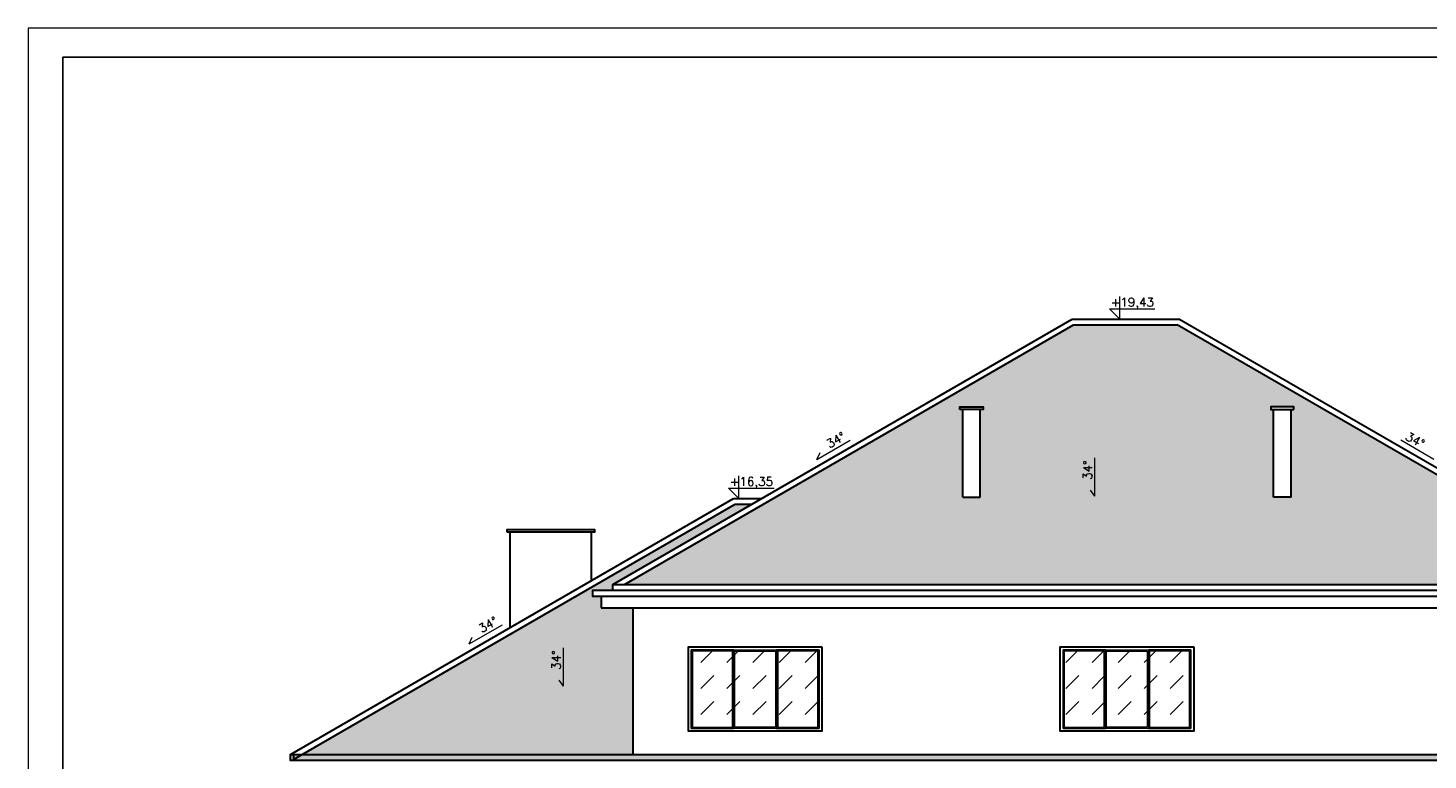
# Model space of a CAD drawing. Header units: millimetres. Extents: x 26456 to 42202, y 436 to 12316.
# Tile 12 of 36: x 26456 to 28866, y 11058 to 12316. Entities that reach past the tile are written whole.
import ezdxf

# ---------------------------------------------------------------- set-up
doc = ezdxf.new("R2010")
doc.units = ezdxf.units.MM
for name, color, linetype, lineweight in [('Blacharka', 122, 'Continuous', 15), ('G-ANNO-TTLB', 6, 'Continuous', 9), ('G-ANNO-TTLB-MEDM', 33, 'Continuous', 25), ('Stolarka okienna', 140, 'Continuous', 15), ('Wypełnienie ścian', 22, 'Continuous', 9), ('Ściany', 22, 'Continuous', 30)]:
    doc.layers.add(name, color=color, linetype=linetype, lineweight=lineweight)
doc.styles.get("Standard").update_dxf_attribs({"font": 'arial.ttf'})
pattern_1 = [(45, (11549.603, 5228.904), (1e-15, 14.36841), [30.48, -10.16]), (135, (11556.787, 5236.088), (1e-15, 14.36841), [30.48, -10.16])]

# ---------------------------------------------------------------- blocks, each defined once
blk = doc.blocks.new('okno na poddaszu')
at = {"true_color": 0x000000}
h = blk.add_hatch(dxfattribs=at)
h.set_pattern_fill('DASH', color=18, scale=10, angle=45)
h.paths.add_polyline_path([(16197.3, 6016), (16266.3, 6016), (16266.3, 5885), (16197.3, 5885)])
h.paths.add_polyline_path([(16123.3, 6016), (16193.3, 6016), (16193.3, 5885), (16123.3, 5885)])
h.paths.add_polyline_path([(16050.3, 6016), (16119.3, 6016), (16119.3, 5885), (16050.3, 5885)])
at = {"layer": 'Stolarka okienna'}
for points in [[(16268.3, 6018), (16268.3, 5883), (16048.3, 5883), (16048.3, 6018)], [(16119.3, 6016), (16050.3, 6016), (16050.3, 5885), (16119.3, 5885)], [(16123.3, 6016), (16193.3, 6016), (16193.3, 5885), (16123.3, 5885)], [(16266.3, 6016), (16197.3, 6016), (16197.3, 5885), (16266.3, 5885)]]:
    blk.add_lwpolyline(points, close=True, dxfattribs=at)
for points in [[(16121.3, 6018), (16048.3, 6018), (16048.3, 5883), (16121.3, 5883), (16121.3, 6018)], [(16121.3, 6018), (16121.3, 5883)], [(16121.3, 6018), (16195.3, 6018), (16195.3, 5883), (16121.3, 5883), (16121.3, 6018)], [(16195.3, 6018), (16195.3, 5883)], [(16268.3, 6018), (16195.3, 6018), (16195.3, 5883), (16268.3, 5883), (16268.3, 6018)]]:
    blk.add_lwpolyline(points, dxfattribs=at)
at = {"layer": 'Ściany'}
blk.add_lwpolyline([(16273.3, 6023), (16273.3, 5878), (16043.3, 5878), (16043.3, 6023), (16273.3, 6023)], dxfattribs=at)

msp = doc.modelspace()

# ---------------------------------------------------------------- hatches: boundary and pattern name
at = {"layer": 'Blacharka', "true_color": 0xc7c8ca}
h = msp.add_hatch(color=9, dxfattribs=at)
h.dxf.hatch_style = 1
h.paths.add_polyline_path([(29787.9, 11066.9), (26907.9, 11066.9), (26907.9, 11056.9), (29787.9, 11056.9)])
at = {"layer": 'Wypełnienie ścian', "true_color": 0x000000}
h = msp.add_hatch(dxfattribs=at)
h.set_pattern_fill('AR-HBONE', color=18, scale=0.1)
h.set_pattern_definition(pattern_1)
h.paths.add_polyline_path([(28095.4, 11509.7), (28065.4, 11509.7), (28065.4, 11660.1), (28095.4, 11660.1)])
h.paths.add_polyline_path([(28060.4, 11660.1), (28060.4, 11665.1), (28100.4, 11665.1), (28100.4, 11660.1)])
h.paths.add_polyline_path([(28600.4, 11660.1), (28630.4, 11660.1), (28630.4, 11509.7), (28600.4, 11509.7)])
h.paths.add_polyline_path([(28595.4, 11660.1), (28595.4, 11665.1), (28635.4, 11665.1), (28635.4, 11660.1)])
h.paths.add_polyline_path([(28434.6, 11805.8), (28256.2, 11805.8), (27482.9, 11359.3), (29207.9, 11359.3)])
h = msp.add_hatch(dxfattribs=at)
h.set_pattern_fill('AR-HBONE', color=18, scale=0.1)
h.set_pattern_definition(pattern_1)
h.paths.add_polyline_path([(27497.9, 11319.3), (27442.9, 11319.3), (27442.9, 11339.3), (27427.9, 11339.3), (27427.9, 11349.3), (27462.9, 11349.3), (27462.9, 11359.3), (27701.8, 11497.3), (27673.4, 11497.3), (26927.9, 11066.9), (27497.9, 11066.9)])
h.paths.add_polyline_path([(29017.3, 11497.3), (28988.9, 11497.3), (29227.9, 11359.3), (29227.9, 11349.3), (29262.9, 11349.3), (29262.9, 11339.3), (29247.9, 11339.3), (29247.9, 11319.3), (29192.9, 11319.3), (29192.9, 11066.9), (29762.9, 11066.9)])

# ---------------------------------------------------------------- linework, layer by layer
at = {"layer": 'G-ANNO-TTLB'}
msp.add_lwpolyline([(33456.1, 12316.5), (26456.1, 12316.5), (26456.1, 9346.5), (33456.1, 9346.5)], close=True, dxfattribs=at)
at = {"layer": 'G-ANNO-TTLB-MEDM'}
msp.add_lwpolyline([(33396.1, 12266.5), (26516.1, 12266.5), (26516.1, 9406.5), (33396.1, 9406.5)], close=True, dxfattribs=at)
at = {"layer": 'Stolarka okienna'}
for p, q in [((28335.6, 11815.8), (28335.6, 11855)), ((28335.6, 11815.8), (28317.8, 11833.6)), ((28317.8, 11833.6), (28396.2, 11833.6)), ((27814.3, 11574.6), (27871.5, 11607.7)), ((28876.5, 11574.6), (28819.2, 11607.7)), ((27814.3, 11574.6), (27819.6, 11586.3)), ((28292.9, 11511.4), (28292.9, 11577.4)), ((27680, 11507.3), (27680, 11546.5)), ((27680, 11507.3), (27662.2, 11525.1)), ((27662.2, 11525.1), (27740.6, 11525.1)), ((28292.9, 11511.4), (28285.4, 11521.8)), ((27215.6, 11257.1), (27272.8, 11290.2)), ((27215.6, 11257.1), (27220.9, 11268.8)), ((27378, 11184.6), (27378, 11250.7)), ((27378, 11184.6), (27370.5, 11195))]:
    msp.add_line(p, q, dxfattribs=at)
at = {"layer": 'Ściany'}
for p, q in [((27462.9, 11359.3), (28253.5, 11815.8)), ((29227.9, 11359.3), (28437.3, 11815.8)), ((27482.9, 11359.3), (28256.2, 11805.8)), ((29207.9, 11359.3), (28434.6, 11805.8)), ((28065.4, 11509.7), (28065.4, 11660.1)), ((28095.4, 11509.7), (28095.4, 11660.1)), ((28600.4, 11509.7), (28600.4, 11660.1)), ((28630.4, 11509.7), (28630.4, 11660.1)), ((28065.4, 11509.7), (28095.4, 11509.7)), ((28630.4, 11509.7), (28600.4, 11509.7)), ((27286.2, 11285.3), (27286.2, 11449.2)), ((27426.2, 11366.1), (27426.2, 11449.2))]:
    msp.add_line(p, q, dxfattribs=at)
for points in [[(28253.5, 11815.8), (28437.3, 11815.8)], [(28256.2, 11805.8), (28434.6, 11805.8)], [(26907.9, 11066.9), (27670.7, 11507.3)], [(26912.9, 11058.2), (27673.4, 11497.3)], [(27670.7, 11507.3), (27719.2, 11507.3)], [(27673.4, 11497.3), (27701.8, 11497.3)], [(27462.9, 11349.3), (27462.9, 11359.3), (29227.9, 11359.3)], [(29247.9, 11339.3), (29262.9, 11339.3), (29262.9, 11349.3), (27427.9, 11349.3), (27427.9, 11339.3), (29247.9, 11339.3)], [(27442.9, 11339.3), (29247.9, 11339.3)], [(27442.9, 11339.3), (27442.9, 11319.3)], [(27442.9, 11319.3), (29247.9, 11319.3)], [(27497.9, 11066.9), (27497.9, 11319.3)], [(29797.9, 11056.9), (26907.9, 11056.9), (26907.9, 11066.9), (29787.9, 11066.9), (29787.9, 11056.9)], [(26907.9, 11066.9), (26912.9, 11066.9), (26912.9, 11056.9)]]:
    msp.add_lwpolyline(points, dxfattribs=at)
for points in [[(28060.4, 11660.1), (28060.4, 11665.1), (28100.4, 11665.1), (28100.4, 11660.1)], [(28635.4, 11660.1), (28635.4, 11665.1), (28595.4, 11665.1), (28595.4, 11660.1)], [(27281.2, 11449.2), (27281.2, 11454.2), (27431.2, 11454.2), (27431.2, 11449.2)]]:
    msp.add_lwpolyline(points, close=True, dxfattribs=at)

# ---------------------------------------------------------------- block references
at = {"layer": 'Stolarka okienna'}
for p in [(11549.6, 5228.9), (12189.6, 5228.9)]:
    msp.add_blockref('okno na poddaszu', p, dxfattribs=at)

# ---------------------------------------------------------------- texts
at = {"layer": 'Stolarka okienna', "char_height": 15, "attachment_point": 1}
for s, insert in [('{\\Fsimplex|c238;+19,43}', (28319.8, 11852.4)), ('{\\Fsimplex|c238;+16,35}', (27664.2, 11543.9))]:
    msp.add_mtext(s, dxfattribs=dict(at, insert=insert))
at = {"layer": 'Stolarka okienna', "char_height": 15}
for insert, attachment_point, rotation in [((27828.5, 11606.1), 1, 29.1217), ((28862.3, 11606.1), 3, 330.8783), ((28272.7, 11539.4), 1, 89.1217), ((27229.8, 11288.6), 1, 29.1217), ((27357.8, 11212.6), 1, 89.1217)]:
    msp.add_mtext('{\\Fsimplex|c0;34%%D}', dxfattribs=dict(at, insert=insert, attachment_point=attachment_point, rotation=rotation))

doc.saveas('drawing.dxf')
